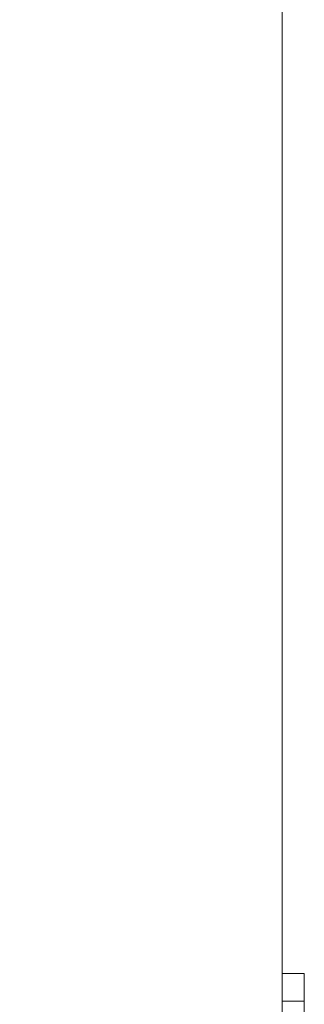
# Model space of a CAD drawing. Header units: millimetres. Extents: x 16720 to 74016, y 25810 to 81213.
# Tile 74 of 256: x 32332.46 to 32337.61, y 31049.96 to 31067.75. Entities that reach past the tile are written whole.
import ezdxf

# ---------------------------------------------------------------- set-up
doc = ezdxf.new("R2010")
doc.units = ezdxf.units.MM
for name, color, linetype, lineweight in [('_STOLARKA', 150, 'Continuous', 18), ('_WYMIAR', 151, 'Continuous', 9), ('_WYPOSAŻENIE', 157, 'Continuous', 5)]:
    doc.layers.add(name, color=color, linetype=linetype, lineweight=lineweight)

# ---------------------------------------------------------------- blocks, each defined once
blk = doc.blocks.new('brama 3m')
at = {"layer": '_STOLARKA'}
blk.add_lwpolyline([(150, -5), (-150, -5), (-150, 0), (150, 0)], close=True, dxfattribs=at)
at = {"layer": '_WYPOSAŻENIE', "linetype": 'Continuous'}
for p, q in [((-107.405, -5), (-111.205, -5)), ((-106.905, -5), (-107.405, -5)), ((-107.405, -5), (-107.405, -5.4)), ((-106.905, -5.4), (-106.905, -5)), ((-107.405, -5.4), (-111.205, -5.4)), ((-107.405, -5.4), (-106.905, -5.4))]:
    blk.add_line(p, q, dxfattribs=at)

msp = doc.modelspace()

# ---------------------------------------------------------------- block references
at = {"layer": '_WYMIAR', "rotation": 90}
msp.add_blockref('brama 3m', (32332.209, 31157.425), dxfattribs=at)

doc.saveas('drawing.dxf')
